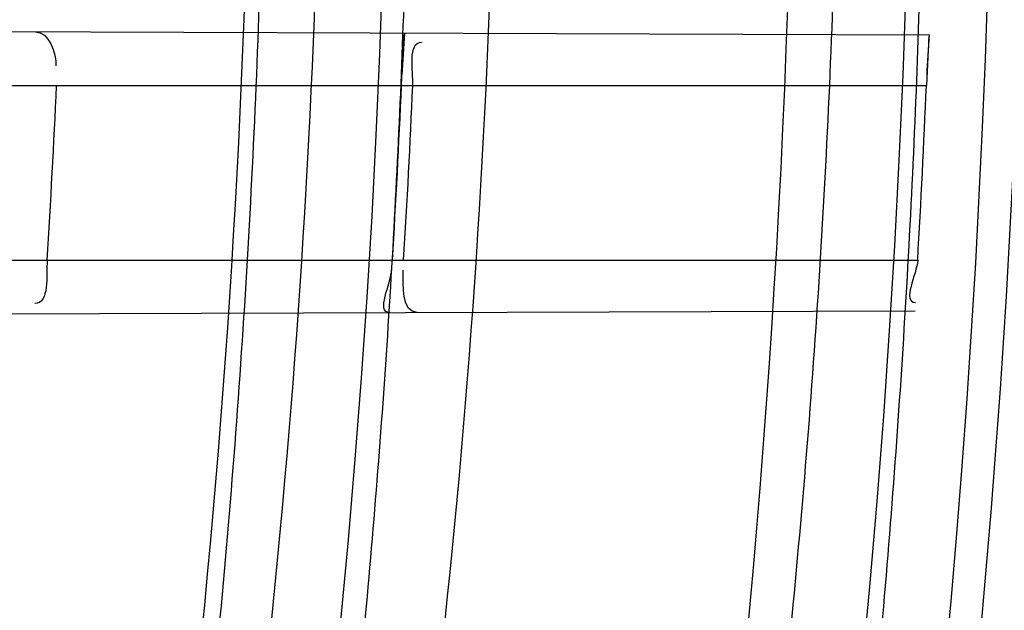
# Model space of a CAD drawing. Header units: millimetres. Extents: x 0 to 297, y 0 to 210.
# Tile 93 of 256: x 147.1641 to 147.1979, y 93.0046 to 93.0249. Entities that reach past the tile are written whole.
import ezdxf

# ---------------------------------------------------------------- set-up
doc = ezdxf.new("R2010")
doc.units = ezdxf.units.MM
doc.header["$LTSCALE"] = 16.335
doc.layers.get('0').update_dxf_attribs({"linetype": 'CONTINUOUS'})
for name, color, linetype in [('01_GLOBAL', 7, 'CONTINUOUS'), ('INTFCLR_1', 7, 'CONTINUOUS'), ('INTFCLR_144815', 7, 'CONTINUOUS')]:
    doc.layers.add(name, color=color, linetype=linetype)

msp = doc.modelspace()

# ---------------------------------------------------------------- linework, layer by layer
at = {"color": 7, "linetype": 'Continuous'}
msp.add_circle((147.7028034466, 92.1254639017), 2.28, dxfattribs=at)
at = {"color": 9, "linetype": 'Continuous'}
msp.add_arc((147.7028034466, 92.1254639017), 2.2507792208, 92.9674534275, 177.0325465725, dxfattribs=at)
at = {"layer": '01_GLOBAL', "color": 7, "linetype": 'Continuous'}
msp.add_circle((147.7028034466, 92.1254639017), 2.31, dxfattribs=at)
at = {"layer": 'INTFCLR_1', "color": 9, "linetype": 'Continuous'}
for p, q in [((147.1448474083, 93.02454182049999), (147.1953015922, 93.0243657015)), ((147.1456468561, 93.02263164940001), (147.1952109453, 93.02263164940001)), ((147.1453021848, 93.01663164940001), (147.1949129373, 93.01663164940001)), ((147.1442805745, 93.01471949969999), (147.194831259, 93.0148959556))]:
    msp.add_line(p, q, dxfattribs=at)
at = {"layer": 'INTFCLR_1', "color": 7, "linetype": 'Continuous'}
for p, q in [((147.1772526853, 93.0239015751), (147.177290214, 93.0244285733)), ((147.1953015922, 93.0243657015), (147.1952671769, 93.02385716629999)), ((147.1771913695, 93.02263164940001), (147.1772526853, 93.0239015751)), ((147.1952671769, 93.02385716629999), (147.1952109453, 93.02263164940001))]:
    msp.add_line(p, q, dxfattribs=at)
at = {"layer": 'INTFCLR_1', "color": 6, "linetype": 'Continuous'}
for centre, radius, start, end in [((146.8326356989, 93.03763164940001), 0.3620710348, 270, 90.00000002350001), ((146.8326356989, 93.03763164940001), 0.3440948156, 270, 90.00000002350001), ((146.8321384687, 93.0376313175), 0.3335472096, 356.3903501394, 357.4225309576), ((146.8326614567, 93.0376313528), 0.3448562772, 356.5088667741, 357.5071037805), ((146.8330320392, 93.03763133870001), 0.3448716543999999, 356.5090249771, 357.5072173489), ((146.8326610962, 93.03763137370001), 0.3628600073, 356.6822791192, 357.6308608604)]:
    msp.add_arc(centre, radius, start, end, dxfattribs=at)
at = {"layer": 'INTFCLR_1', "color": 7, "linetype": 'Continuous'}
for centre, radius, start, end in [((147.2292994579, 93.02071143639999), 0.0521419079, 175.9119819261, 177.5068099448), ((147.248103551, 93.02077946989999), 0.0529236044, 176.1145218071, 177.6305889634)]:
    msp.add_arc(centre, radius, start, end, dxfattribs=at)
at = {"layer": 'INTFCLR_1', "color": 9, "linetype": 'Continuous'}
for points, knots in [([(147.1545442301, 92.9256703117), (147.1552565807, 92.92760868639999), (147.1566525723, 92.9315227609), (147.1593123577, 92.9394604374), (147.1636279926, 92.9537082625), (147.1676297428, 92.9704311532), (147.1702721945, 92.98537709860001), (147.1713830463, 92.99300879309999), (147.1719563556, 92.9974228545), (147.1732796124, 93.008504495), (147.1746545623, 93.02743949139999), (147.1744340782, 93.04977945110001), (147.1733950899, 93.0642567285), (147.1727415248, 93.0709415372), (147.1722603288, 93.07538757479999), (147.1707735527, 93.08738744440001), (147.1673977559, 93.1066025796), (147.162533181, 93.1253625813), (147.1590536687, 93.13649711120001), (147.157745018, 93.1404798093), (147.1557541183, 93.1463465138), (147.1512626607, 93.1586117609), (147.1435063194, 93.176613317), (147.134673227, 93.19362029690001), (147.1285153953, 93.2040882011), (147.1256373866, 93.208747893), (147.1237254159, 93.21178528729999), (147.1185545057, 93.2197736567), (147.1098896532, 93.232033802), (147.0978538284, 93.2469589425), (147.0876594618, 93.2581464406), (147.0805381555, 93.26529742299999), (147.0766007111, 93.2690835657), (147.0711374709, 93.27418968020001), (147.06349057, 93.2808755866), (147.0552130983, 93.2873626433), (147.0499647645, 93.2910949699), (147.0474074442, 93.29281092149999), (147.0457289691, 93.2938897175), (147.0442255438, 93.294808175), (147.0429042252, 93.29556660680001), (147.041778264, 93.2961550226), (147.0407894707, 93.2966200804), (147.0400295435, 93.2968637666), (147.0393696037, 93.2970368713), (147.0390133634, 93.2966025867), (147.0393275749, 93.29599323), (147.0397818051, 93.29522393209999), (147.0406181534, 93.29416107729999), (147.0417305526, 93.2928514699), (147.0430342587, 93.2914101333), (147.0444632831, 93.289871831), (147.0465759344, 93.2876354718), (147.0495827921, 93.28449215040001), (147.0551951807, 93.2786029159), (147.0613248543, 93.27199583), (147.0669087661, 93.26568094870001), (147.0703603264, 93.2616654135), (147.0759105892, 93.2550734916), (147.0844077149, 93.2443909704), (147.0955472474, 93.22884910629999), (147.1036099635, 93.2161613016), (147.1088887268, 93.20713012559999), (147.1124703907, 93.200778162), (147.1186494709, 93.1891839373), (147.1269016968, 93.171675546), (147.1325946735, 93.1570782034), (147.1352425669, 93.1495098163)], [0, 0, 0, 0, 0.0103792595, 0.0208842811, 0.0420721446, 0.0851858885, 0.1071984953, 0.1183380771, 0.123943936, 0.1295693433, 0.1744299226, 0.2192388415, 0.2417237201, 0.2473597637, 0.2529962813, 0.2641993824, 0.3081295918, 0.3509327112, 0.3614952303, 0.3667582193, 0.3720021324, 0.3926323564, 0.4323913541, 0.4704239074, 0.4888657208, 0.4934194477, 0.497950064, 0.5069039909, 0.5412450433, 0.5733438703, 0.6032118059, 0.6172673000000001, 0.6240601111, 0.6306649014, 0.6548506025, 0.6750843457, 0.6834913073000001, 0.6872123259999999, 0.6905622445, 0.6935176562, 0.6960693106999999, 0.6982084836, 0.6999280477, 0.7014829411, 0.7024060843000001, 0.7029587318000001, 0.7038763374, 0.7054334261, 0.7076628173, 0.7105600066, 0.714112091, 0.7174145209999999, 0.7211168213, 0.7295725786, 0.7392778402, 0.7620040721, 0.7748640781, 0.7816422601, 0.7886165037, 0.8181744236, 0.8502177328, 0.884679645, 0.8936796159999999, 0.902792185, 0.9213283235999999, 0.9597006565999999, 1, 1, 1, 1]), ([(147.0432510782, 93.2956316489), (147.0440337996, 93.2956315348), (147.0461901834, 93.29448394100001), (147.048762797, 93.29308623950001), (147.05126835, 93.29149221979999), (147.0538664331, 93.2897847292), (147.0591995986, 93.28606265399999), (147.0676125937, 93.27960414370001), (147.0753919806, 93.27294276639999), (147.0809499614, 93.26785658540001), (147.0849532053, 93.2640878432), (147.0921910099, 93.25697312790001), (147.1025540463, 93.2458430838), (147.114792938, 93.2309925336), (147.1236090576, 93.2187883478), (147.1288703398, 93.210836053), (147.1308146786, 93.20781404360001), (147.1337403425, 93.20317969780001), (147.1399980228, 93.19277282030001), (147.1489774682, 93.17586162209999), (147.1568675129, 93.15795089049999), (147.1614367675, 93.1457458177), (147.1634614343, 93.13990986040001), (147.1647919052, 93.13594917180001), (147.1683281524, 93.12488035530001), (147.1732735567, 93.1062283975), (147.1767074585, 93.0871131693), (147.1782194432, 93.07517712), (147.1787086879, 93.07075571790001), (147.1793731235, 93.0641085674), (147.1804294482, 93.0497128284), (147.1806536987, 93.0274948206), (147.1792555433, 93.0086652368), (147.1779104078, 92.9976470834), (147.1773275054, 92.9932574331), (147.1761979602, 92.9856672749), (147.1735104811, 92.97079983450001), (147.1694409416, 92.95416803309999), (147.1650544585, 92.9400032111), (147.1623504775, 92.9321098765), (147.1609312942, 92.9282176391), (147.1602071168, 92.92629007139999)], [0, 0, 0, 0, 0.0056084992, 0.016622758, 0.0214510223, 0.0268121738, 0.0389184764, 0.0680276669, 0.1027789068, 0.1122614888, 0.1220107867, 0.1421735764, 0.1849752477, 0.2309092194, 0.2799812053, 0.2927645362, 0.2992310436, 0.3057293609, 0.3320345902, 0.3862266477, 0.4428037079, 0.4721337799, 0.479586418, 0.4870651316, 0.5020714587, 0.5628449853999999, 0.6251697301, 0.6410581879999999, 0.6490513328, 0.6570434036, 0.6889243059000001, 0.7524504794, 0.8160576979, 0.8240355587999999, 0.8319861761, 0.8477866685, 0.8790166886, 0.9402183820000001, 0.9703167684, 0.9852456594, 1, 1, 1, 1])]:
    msp.add_open_spline(points, degree=3, knots=knots, dxfattribs=at)
at = {"layer": 'INTFCLR_1', "color": 6, "linetype": 'Continuous'}
for points, knots in [([(147.0687421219, 93.29563164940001), (147.0680098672, 93.29563164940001), (147.0693330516, 93.2931111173), (147.0704693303, 93.29172068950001), (147.0723263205, 93.28928078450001), (147.0746177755, 93.2865210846), (147.0775470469, 93.28299903), (147.080971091, 93.27890891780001), (147.0846437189, 93.27446035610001), (147.0882701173, 93.26998999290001), (147.0916458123, 93.2657319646), (147.0947448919, 93.2617356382), (147.0975630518, 93.2580185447), (147.100110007, 93.25458663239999), (147.1024035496, 93.25143207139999), (147.1044661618, 93.24854131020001), (147.1063189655, 93.24589767), (147.1079764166, 93.2434940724), (147.109457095, 93.2413147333), (147.1107791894, 93.2393416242), (147.1119635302, 93.23755181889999), (147.1130167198, 93.235942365), (147.1139517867, 93.2344985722), (147.1147816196, 93.2332054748), (147.1157213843, 93.2317287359), (147.1167390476, 93.23011252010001), (147.1179255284, 93.2282043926), (147.1189332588, 93.2265622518), (147.1198501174, 93.2250516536), (147.1206424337, 93.2237350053), (147.1215180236, 93.2222660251), (147.1224842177, 93.22062728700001), (147.1235503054, 93.2187965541), (147.1247223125, 93.21675634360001), (147.1260120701, 93.2144766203), (147.1274302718, 93.21192636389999), (147.1289898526, 93.20906621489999), (147.1307073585, 93.2058462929), (147.1325944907, 93.2022184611), (147.1346618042, 93.1981270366), (147.1369222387, 93.1935038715), (147.1393944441, 93.1882537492), (147.1420944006, 93.1822619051), (147.1450364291, 93.1753818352), (147.1482313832, 93.1674373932), (147.1516877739, 93.1581768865), (147.1553587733, 93.14738762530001), (147.1590017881, 93.1353669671), (147.1623609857, 93.1226214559), (147.1652568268, 93.10972884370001), (147.1676651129, 93.0968010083), (147.1695853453, 93.0838891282), (147.1710275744, 93.0709911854), (147.1719965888, 93.05813761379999), (147.1725011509, 93.0453158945), (147.1725469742, 93.0325462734), (147.1721391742, 93.0198169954), (147.171280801, 93.0071297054), (147.1699742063, 92.99449457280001), (147.1682169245, 92.9818861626), (147.1660086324, 92.9693213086), (147.1633383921, 92.9567727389), (147.1602041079, 92.94425636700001), (147.1566465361, 92.9319458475), (147.1528751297, 92.9204393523), (147.1491593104, 92.9102243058), (147.1457087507, 92.9015000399), (147.1425365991, 92.8940034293), (147.1396288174, 92.8875126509), (147.136972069, 92.8818585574), (147.1345472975, 92.8769025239), (147.1323371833, 92.8725413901), (147.130325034, 92.8686912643), (147.1284994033, 92.8652891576), (147.1268466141, 92.8622800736), (147.1253496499, 92.85960988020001), (147.1239936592, 92.85723391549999), (147.1227647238, 92.8551144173), (147.1216541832, 92.85322630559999), (147.1206539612, 92.8515468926), (147.1197533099, 92.8500510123), (147.1189386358, 92.8487109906), (147.1179864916, 92.8471584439), (147.1170567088, 92.8456599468), (147.1160957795, 92.84412860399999), (147.1152647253, 92.8428151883), (147.1143298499, 92.84135168), (147.1132770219, 92.8397205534), (147.1120898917, 92.837902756), (147.1107550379, 92.8358842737), (147.109257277, 92.8336513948), (147.107577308, 92.8311858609), (147.1056960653, 92.8284703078), (147.1035922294, 92.82548916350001), (147.1012492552, 92.8222342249), (147.0986446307, 92.81869165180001), (147.095755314, 92.8148491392), (147.0925736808, 92.81071697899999), (147.0890986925, 92.8063077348), (147.0853575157, 92.80167437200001), (147.0815402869, 92.7970384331), (147.0779667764, 92.7927652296), (147.0748968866, 92.789078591), (147.0724998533, 92.7861981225), (147.070552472, 92.7836530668), (147.0693788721, 92.7822194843), (147.0679949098, 92.7796316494), (147.0687421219, 92.7796316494)], [0, 0, 0, 0, 0.003860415, 0.007501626, 0.0124785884, 0.0188917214, 0.0268498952, 0.0364677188, 0.0470694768, 0.0572444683, 0.0668187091, 0.0757144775, 0.083905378, 0.09140992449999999, 0.0982451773, 0.1044667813, 0.1101313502, 0.1152642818, 0.1198589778, 0.1240215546, 0.1277856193, 0.1311734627, 0.1341617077, 0.1368541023, 0.1392736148, 0.1433897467, 0.1469230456, 0.1511192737, 0.1535471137, 0.1562389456, 0.1592204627, 0.1625628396, 0.1662680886, 0.1703891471, 0.174967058, 0.1800766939, 0.1857729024, 0.1921414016, 0.1993155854, 0.2073311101, 0.2163077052, 0.2264451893, 0.2379233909, 0.250953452, 0.2658909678, 0.283062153, 0.3030578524, 0.3259639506, 0.3492662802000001, 0.3725305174, 0.3956109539, 0.4185782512, 0.4413347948, 0.4640172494, 0.4865192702, 0.508968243, 0.531324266, 0.5536477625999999, 0.5759939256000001, 0.5982772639, 0.620747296, 0.6432362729, 0.6658996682, 0.68875599, 0.7107777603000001, 0.7297237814, 0.7460531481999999, 0.7602331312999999, 0.7726347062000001, 0.7835467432, 0.793166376, 0.8017211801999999, 0.8093215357, 0.8160683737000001, 0.8220758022, 0.8274205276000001, 0.8322066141, 0.8364980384, 0.8403367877, 0.8437547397, 0.8468031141, 0.8495420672, 0.8520223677, 0.8564046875, 0.8588391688, 0.8615533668, 0.8645986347, 0.8679945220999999, 0.8717882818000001, 0.8760445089, 0.8807522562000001, 0.8859628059, 0.8917731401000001, 0.898168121, 0.9051985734, 0.9129160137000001, 0.9213486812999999, 0.9305434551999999, 0.9404096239, 0.9509435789, 0.961943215, 0.9720502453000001, 0.980371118, 0.9870628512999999, 0.992271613, 0.9960607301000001, 1, 1, 1, 1]), ([(147.0687421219, 92.7796316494), (147.0695765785, 92.7796316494), (147.0710237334, 92.7806068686), (147.0732486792, 92.7819463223), (147.0757995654, 92.7837998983), (147.0789536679, 92.78621498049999), (147.0827092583, 92.7892984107), (147.0868482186, 92.7928925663), (147.0910477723, 92.79673500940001), (147.0950116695, 92.80053311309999), (147.0986438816, 92.80415209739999), (147.1019501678, 92.80756746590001), (147.1049461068, 92.8107620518), (147.107653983, 92.813732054), (147.1100921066, 92.81647650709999), (147.1122806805, 92.81899733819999), (147.1142479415, 92.8213114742), (147.1160099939, 92.82342388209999), (147.1175861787, 92.82534548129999), (147.1189934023, 92.8270878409), (147.1202530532, 92.828669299), (147.1213970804, 92.83012358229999), (147.1225240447, 92.83157239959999), (147.123724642, 92.8331346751), (147.1249992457, 92.8348159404), (147.1262604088, 92.83650316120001), (147.1274992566, 92.8381825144), (147.1287882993, 92.8399539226), (147.1302152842, 92.8419444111), (147.131810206, 92.84420661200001), (147.1335924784, 92.846783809), (147.1355808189, 92.8497229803), (147.1377917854, 92.8530728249), (147.140242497, 92.8568933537), (147.1429592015, 92.861268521), (147.1459674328, 92.8662949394), (147.1492907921, 92.8720905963), (147.1529541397, 92.8788115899), (147.1569786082, 92.8866408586), (147.1613909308, 92.895852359), (147.1661049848, 92.9065772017), (147.1708180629, 92.91847841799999), (147.1752249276, 92.93102624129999), (147.1791389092, 92.9437452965), (147.1825261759, 92.9565113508), (147.1853979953, 92.9693107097), (147.1877529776, 92.9820756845), (147.1896101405, 92.9948409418), (147.1909735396, 93.00755209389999), (147.1918561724, 93.02022938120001), (147.1922659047, 93.0328602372), (147.1922092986, 93.0454468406), (147.1916906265, 93.0579966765), (147.1907127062, 93.07050178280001), (147.1892753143, 93.0829675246), (147.187377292, 93.0953920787), (147.1850186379, 93.1077564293), (147.1821898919, 93.1200882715), (147.1788863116, 93.1323721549), (147.1750915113, 93.1446222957), (147.1708160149, 93.1567764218), (147.1662306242, 93.1683760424), (147.1616300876, 93.17888244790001), (147.1573218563, 93.1879248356), (147.1533932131, 93.19561622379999), (147.1498208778, 93.2022183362), (147.1465812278, 93.20791453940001), (147.1436479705, 93.2128584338), (147.140997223, 93.2171670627), (147.1386015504, 93.22093898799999), (147.1364409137, 93.22424590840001), (147.1344943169, 93.2271532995), (147.1327470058, 93.229707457), (147.1311776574, 93.2319576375), (147.1297748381, 93.23393568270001), (147.1285161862, 93.23568453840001), (147.1273854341, 93.237235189), (147.1263043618, 93.2387000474), (147.1251805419, 93.2402055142), (147.1239422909, 93.24184332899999), (147.1226668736, 93.2435068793), (147.1213873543, 93.2451529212), (147.120091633, 93.2467985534), (147.1186694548, 93.2485796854), (147.1170808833, 93.2505381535), (147.1153015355, 93.25269419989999), (147.1133143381, 93.2550569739), (147.1110956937, 93.2576388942), (147.1086258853, 93.2604465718), (147.1058792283, 93.263488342), (147.1028357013, 93.2667628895), (147.099478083, 93.27026211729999), (147.0957850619, 93.2739726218), (147.0917574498, 93.27786179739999), (147.0874623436, 93.28182281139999), (147.0831967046, 93.28555323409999), (147.0792915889, 93.2887810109), (147.0760051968, 93.2913109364), (147.073359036, 93.29324438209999), (147.0710713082, 93.29462673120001), (147.0695920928, 93.29563164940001), (147.0687421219, 93.29563164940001)], [0, 0, 0, 0, 0.0042187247, 0.0081401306, 0.0133978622, 0.0200459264, 0.0282638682, 0.0379443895, 0.0477615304, 0.05703690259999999, 0.0656973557, 0.0736821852, 0.0810680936, 0.0878383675, 0.0940009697, 0.0996271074, 0.1047154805, 0.1093563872, 0.1135342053, 0.1172803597, 0.1206792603, 0.1237557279, 0.1266349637, 0.1299589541, 0.1337168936, 0.1373013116, 0.1406085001, 0.1442672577, 0.148377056, 0.1529904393, 0.1582606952, 0.164218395, 0.1709303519, 0.1785521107, 0.1871652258, 0.1969659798, 0.2081658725, 0.2209392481, 0.2356613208, 0.2526660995, 0.2725685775, 0.2948769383, 0.3173640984, 0.3397873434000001, 0.3621386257, 0.3841211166, 0.4060891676, 0.4277469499, 0.4493218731, 0.470705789, 0.4919793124, 0.5131981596, 0.5343255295, 0.5554668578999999, 0.5765984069, 0.5977513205, 0.6189954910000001, 0.6402209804, 0.6617015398, 0.6832900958, 0.7050415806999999, 0.7268239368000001, 0.7463339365, 0.7630160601, 0.7774553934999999, 0.7899931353, 0.8009638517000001, 0.8105830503, 0.8190545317, 0.8265380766, 0.8331730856, 0.8390248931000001, 0.8442268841, 0.8488182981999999, 0.8528943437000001, 0.8564866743, 0.8597116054, 0.8625968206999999, 0.8656908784, 0.8692094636, 0.8729771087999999, 0.8762884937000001, 0.879749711, 0.8835661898, 0.8878115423, 0.8924986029, 0.8976989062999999, 0.9034198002, 0.9097088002, 0.9166034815, 0.9241390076, 0.9323094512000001, 0.9411199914, 0.9506041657, 0.9606137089, 0.9706541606, 0.9792553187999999, 0.9862062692, 0.9916647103, 0.9957028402, 1, 1, 1, 1])]:
    msp.add_open_spline(points, degree=3, knots=knots, dxfattribs=at)
for points in [[(147.164623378, 93.0244727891), (147.1650790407, 93.02447119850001), (147.1653438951, 93.02375383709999), (147.1653234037, 93.0232986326)], [(147.1775773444, 93.02263164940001), (147.17759929, 93.0231357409), (147.1773864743, 93.0241142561), (147.1778910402, 93.0241124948)], [(147.1650239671, 93.01663164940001), (147.1649914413, 93.01611605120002), (147.1651131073, 93.0151437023), (147.1645964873, 93.015141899)], [(147.1949129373, 93.01663164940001), (147.1948850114, 93.0161499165), (147.1943550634, 93.0151843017), (147.1948376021, 93.01518598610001)], [(147.1767886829, 93.0148329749), (147.1762924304, 93.0148312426), (147.1768289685, 93.0158247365), (147.1768591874, 93.01632007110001)], [(147.1777278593, 93.0148362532), (147.1772169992, 93.01483447), (147.1772222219, 93.0157836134), (147.1772533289, 93.0162935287)]]:
    msp.add_open_spline(points, degree=3, dxfattribs=at)
at = {"layer": 'INTFCLR_144815', "color": 6, "linetype": 'Continuous'}
for radius in [0.3828680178, 0.364857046]:
    msp.add_circle((146.8326356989, 93.03763164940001), radius, dxfattribs=at)
for radius, start, end in [(0.5278075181, 313.9937911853, 154.5150993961), (0.49294334, 282.2440355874, 71.2863570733), (0.4069633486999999, 316.9838592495, 43.0161407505), (0.3580299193, 345.8961331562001, 14.1038668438), (0.3393903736, 348.5228250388, 11.4771749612)]:
    msp.add_arc((146.8326356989, 93.03763164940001), radius, start, end, dxfattribs=at)
at = {"layer": 'INTFCLR_144815', "color": 9, "linetype": 'Continuous'}
for centre, radius, start, end in [((146.8326356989, 93.03763164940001), 0.3958087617, 314.0862202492, 45.9137797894), ((146.8326356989, 93.03763164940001), 0.3838160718, 314.0319604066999, 45.9680396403), ((146.832635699, 93.03763164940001), 0.3659999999, 349.3673701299, 10.6326298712)]:
    msp.add_arc(centre, radius, start, end, dxfattribs=at)
at = {"layer": 'INTFCLR_144815', "color": 6, "linetype": 'Continuous'}
for points, knots in [([(147.1000017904, 92.7706317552), (147.099727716, 92.7706367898), (147.0997250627, 92.7716931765), (147.1002170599, 92.7722851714), (147.1006721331, 92.7731087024), (147.1011651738, 92.77384567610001), (147.1017516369, 92.7747055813), (147.1024417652, 92.7756704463), (147.1032341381, 92.776750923), (147.1041312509, 92.7779487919), (147.1051340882, 92.7792688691), (147.1062444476, 92.78071599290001), (147.1074648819, 92.7822968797), (147.1087976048, 92.7840181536), (147.1102428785, 92.785884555), (147.1117982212, 92.78789788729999), (147.1134596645, 92.79005859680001), (147.1152251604, 92.79237013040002), (147.1170968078, 92.79484195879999), (147.11907733, 92.797485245), (147.1211639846, 92.8003047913), (147.1233499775, 92.8033005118), (147.1256270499, 92.80647066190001), (147.1279885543, 92.8098160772), (147.1304260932, 92.8133353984), (147.1329303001, 92.81702596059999), (147.1354909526, 92.8208837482), (147.1380971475, 92.8249034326), (147.1407375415, 92.8290785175), (147.1434005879, 92.83340150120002), (147.1460747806, 92.83786408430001), (147.1487488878, 92.8424574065), (147.1514121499, 92.8471722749), (147.1540544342, 92.8519993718), (147.1566663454, 92.856929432), (147.1592392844, 92.8619533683), (147.1617654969, 92.8670624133), (147.1642380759, 92.8722482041), (147.1666509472, 92.8775028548), (147.168998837, 92.8828190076), (147.1712772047, 92.8881898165), (147.1734821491, 92.89360886), (147.1756107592, 92.89907116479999), (147.1776563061, 92.90456069), (147.179616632, 92.91007104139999), (147.1814926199, 92.91560357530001), (147.1832864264, 92.9211651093), (147.1849983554, 92.9267575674), (147.1866261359, 92.93237403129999), (147.1881687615, 92.93801125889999), (147.1896244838, 92.9436621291), (147.1909923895, 92.9493212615), (147.1922727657, 92.95498763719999), (147.1934660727, 92.96066109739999), (147.1945727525, 92.96634163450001), (147.1955930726, 92.9720286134), (147.1965271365, 92.9777204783), (147.1973750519, 92.98341533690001), (147.1981370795, 92.9891120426), (147.1988135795, 92.99481027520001), (147.1994048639, 93.0005096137), (147.1999112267, 93.00620974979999), (147.2003329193, 93.0119102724), (147.2006701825, 93.01761113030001), (147.2009232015, 93.0233121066), (147.2010921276, 93.0290132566), (147.2011770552, 93.0347144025), (147.2011780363, 93.0404156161), (147.2010950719, 93.0461167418), (147.2009281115, 93.0518178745), (147.2006770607, 93.05751885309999), (147.2003417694, 93.0632197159), (147.1999220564, 93.0689202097), (147.1994176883, 93.074620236), (147.198828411, 93.080319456), (147.1981539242, 93.0860176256), (147.1973939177, 93.0917142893), (147.1965480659, 93.09740890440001), (147.1956160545, 93.10310072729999), (147.1945975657, 93.1087889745), (147.1934922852, 93.1144727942), (147.1923000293, 93.1201506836), (147.1910207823, 93.12582057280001), (147.1896545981, 93.131480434), (147.1882014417, 93.1371288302), (147.1866611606, 93.1427648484), (147.1850338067, 93.14838687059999), (147.1833198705, 93.1539920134), (147.1815202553, 93.1595765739), (147.1796361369, 93.1651366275), (147.1776688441, 93.17066839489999), (147.1756200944, 93.17616762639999), (147.1734920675, 93.1816295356), (147.1712874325, 93.1870488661), (147.1690094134, 93.1924198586), (147.1666618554, 93.1977362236), (147.1642492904, 93.2029911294), (147.1617769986, 93.20817719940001), (147.1592510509, 93.21328655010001), (147.1566783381, 93.2183108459), (147.1540666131, 93.2232413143), (147.1514244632, 93.2280688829), (147.1487612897, 93.23278426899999), (147.1460872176, 93.23737816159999), (147.1434130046, 93.2418413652), (147.1407498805, 93.2461650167), (147.1381093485, 93.2503408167), (147.1355029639, 93.2543612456), (147.1329420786, 93.2582197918), (147.1304375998, 93.2619111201), (147.1279997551, 93.265431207), (147.125637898, 93.26877740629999), (147.1233603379, 93.27194848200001), (147.1211742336, 93.2749445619), (147.1190855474, 93.2777670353), (147.1170990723, 93.2804183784), (147.1152184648, 93.2829020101), (147.1134463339, 93.2852221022), (147.1117843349, 93.2873834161), (147.1102333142, 93.2893910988), (147.1087934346, 93.2912505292), (147.1074642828, 93.2929671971), (147.1062450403, 93.2945465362), (147.1051345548, 93.29599381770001), (147.1041315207, 93.2973141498), (147.1032343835, 93.29851204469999), (147.1024419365, 93.2995926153), (147.1017517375, 93.30055757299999), (147.1011652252, 93.30141754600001), (147.1006721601, 93.3021545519), (147.1002170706, 93.3029781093), (147.0997250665, 93.30357011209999), (147.0997277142, 93.304626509), (147.1000017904, 93.30463154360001)], [0, 0, 0, 0, 0.0014101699, 0.0032891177, 0.0045779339, 0.0061083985, 0.0078869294, 0.009919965, 0.0122145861, 0.0147783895, 0.0176190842, 0.0207426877, 0.0241618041, 0.0278931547, 0.0319414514, 0.0363053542, 0.040981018, 0.0459630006, 0.0512683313, 0.0569309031, 0.0629543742, 0.0693130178, 0.0760084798, 0.08303351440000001, 0.0903785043, 0.09803123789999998, 0.105976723, 0.1141977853, 0.122675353, 0.1313888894, 0.140317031, 0.1494380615, 0.1587304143, 0.1681731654, 0.1777462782, 0.187430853, 0.1972092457, 0.2070653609, 0.2169845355, 0.2269535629, 0.2369608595, 0.2469959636, 0.2570491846, 0.2671179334, 0.2771316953, 0.2871355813, 0.2971697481, 0.3071923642, 0.3172217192, 0.3272506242, 0.3372572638, 0.3472396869, 0.357200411, 0.3671408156, 0.3770633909, 0.3869713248, 0.3968625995, 0.4067348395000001, 0.4165894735, 0.4264283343, 0.4362532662, 0.4460650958, 0.4558661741, 0.4656577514, 0.4754424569, 0.4852217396, 0.4949982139, 0.504773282, 0.5145496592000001, 0.5243287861, 0.5341133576, 0.5439047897, 0.5537055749, 0.5635169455, 0.5733411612, 0.5831795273, 0.5930338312, 0.6029053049, 0.6127948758, 0.6227033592, 0.6326318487, 0.6425809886, 0.652548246, 0.6625317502, 0.6725323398, 0.682550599, 0.6925874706, 0.7026400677, 0.7127021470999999, 0.7227700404, 0.7328393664, 0.7429043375, 0.7529583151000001, 0.7629934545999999, 0.7730007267, 0.7829699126, 0.7928892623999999, 0.8027455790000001, 0.8125242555, 0.8222091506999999, 0.8317827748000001, 0.8412261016, 0.8505191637, 0.8596410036, 0.8685700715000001, 0.8772846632, 0.8857633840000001, 0.8939857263, 0.9019325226, 0.9095865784, 0.9169329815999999, 0.9239594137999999, 0.9306564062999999, 0.9370174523, 0.9430388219, 0.9487194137, 0.9540603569, 0.95906494, 0.9637380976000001, 0.9680861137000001, 0.9721162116, 0.9758363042, 0.9792548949, 0.9823802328, 0.9852207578, 0.987784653, 0.9900795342, 0.9921128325, 0.9938914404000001, 0.9954219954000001, 0.9967108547, 0.9985898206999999, 1, 1, 1, 1]), ([(147.108707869, 93.29563164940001), (147.1084310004, 93.29563164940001), (147.1084189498, 93.2945661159), (147.1088854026, 93.2939562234), (147.1093179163, 93.293115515), (147.1097871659, 93.29236199), (147.1103458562, 93.291483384), (147.1110035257, 93.2904976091), (147.1117585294, 93.28939440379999), (147.1126129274, 93.28817225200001), (147.1135675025, 93.28682643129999), (147.1146233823, 93.2853527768), (147.1157813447, 93.28374669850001), (147.1170420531, 93.2820034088), (147.1184057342, 93.2801181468), (147.1198723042, 93.27808602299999), (147.1214410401, 93.2759024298), (147.1231107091, 93.27356285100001), (147.1248792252, 93.271063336), (147.1267437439, 93.26840038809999), (147.128700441, 93.2655713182), (147.130744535, 93.2625742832), (147.1328701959, 93.25940851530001), (147.135070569, 93.2560744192), (147.1373378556, 93.252573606), (147.1396633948, 93.248908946), (147.1420378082, 93.24508453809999), (147.1444511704, 93.2411056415), (147.1468932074, 93.23697855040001), (147.1493534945, 93.2327104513), (147.1518216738, 93.2283092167), (147.1542876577, 93.2237831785), (147.1567417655, 93.21914097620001), (147.1591748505, 93.2143913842), (147.161578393, 93.2095431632), (147.1639445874, 93.2046048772), (147.1662663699, 93.1995847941), (147.1685374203, 93.19449081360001), (147.1707521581, 93.18933038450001), (147.1729057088, 93.1841104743), (147.1749938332, 93.17883761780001), (147.1770129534, 93.1735177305), (147.1789599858, 93.168156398), (147.1808324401, 93.1627584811), (147.1826281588, 93.1573287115), (147.184345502, 93.1518710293), (147.1859830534, 93.1463893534), (147.1875398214, 93.14088681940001), (147.1890149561, 93.135366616), (147.1904079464, 93.12983117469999), (147.1917183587, 93.12428304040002), (147.1929460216, 93.1187240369), (147.194090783, 93.1131561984), (147.1951526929, 93.1075808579), (147.1961317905, 93.10199958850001), (147.1970282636, 93.0964132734), (147.1978422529, 93.09082314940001), (147.198574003, 93.08522979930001), (147.1992237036, 93.0796341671), (147.1997916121, 93.0740365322), (147.2002779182, 93.06843761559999), (147.2006828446, 93.06283752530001), (147.201006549, 93.0572368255), (147.2012491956, 93.0516354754), (147.2014108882, 93.0460339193), (147.2014917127, 93.0404320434), (147.2014917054, 93.0348302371), (147.2014108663, 93.0292283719), (147.2012491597, 93.0236268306), (147.2010065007, 93.0180255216), (147.2006827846, 93.01242485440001), (147.20027785, 93.0068248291), (147.1997915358, 93.0012259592), (147.1992236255, 92.9956284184), (147.1985739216, 92.9900328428), (147.1978421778, 92.98443960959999), (147.197028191, 92.9788495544), (147.1961317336, 92.9732633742), (147.1951526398, 92.96768215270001), (147.1940907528, 92.96210695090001), (147.1929459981, 92.956539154), (147.1917183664, 92.95098029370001), (147.1904079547, 92.9454321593), (147.1890149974, 92.9398968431), (147.1875398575, 92.93437661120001), (147.1859831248, 92.9288741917), (147.1843455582, 92.9233924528), (147.1826282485, 92.91793486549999), (147.1808325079, 92.91250501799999), (147.178960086, 92.9071071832), (147.1770130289, 92.9017457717), (147.1749939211, 92.8964259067), (147.1729057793, 92.8911529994), (147.1707522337, 92.8859330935), (147.1685374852, 92.8807726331), (147.1662664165, 92.87567860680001), (147.1639446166, 92.8706584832), (147.1615784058, 92.8657201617), (147.1591748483, 92.86087191), (147.1567417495, 92.8561222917), (147.1542876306, 92.85148006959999), (147.1518216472, 92.8469540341), (147.1493534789, 92.84255282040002), (147.1468932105, 92.8382847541), (147.1444511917, 92.8341576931), (147.1420378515, 92.8301788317), (147.1396634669, 92.8263544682), (147.1373379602, 92.82268985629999), (147.1350707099, 92.8191890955), (147.1328703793, 92.81585505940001), (147.1307447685, 92.81268936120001), (147.1287007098, 92.80969237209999), (147.12674404, 92.8068633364), (147.1248795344, 92.8042004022), (147.1231110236, 92.80170089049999), (147.1214413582, 92.7993613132), (147.1198726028, 92.79717769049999), (147.1184060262, 92.79514555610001), (147.117042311, 92.7932602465), (147.1157815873, 92.79151693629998), (147.114623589, 92.78991080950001), (147.11356769, 92.78843713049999), (147.1126130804, 92.787091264), (147.11175866, 92.7858690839), (147.1110036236, 92.7847658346), (147.1103459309, 92.78378002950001), (147.1097872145, 92.7829013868), (147.1093179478, 92.78214783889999), (147.1088854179, 92.7813071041), (147.1084189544, 92.7806972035), (147.1084309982, 92.7796316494), (147.108707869, 92.7796316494)], [0, 0, 0, 0, 0.0014861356, 0.0034579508, 0.0048068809, 0.0064063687, 0.0082626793, 0.0103820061, 0.0127711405, 0.0154368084, 0.0183865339, 0.0216275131, 0.0251677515, 0.0290144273, 0.0331753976, 0.0376570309, 0.0424661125, 0.0476073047, 0.0530850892, 0.0589012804, 0.0650564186, 0.0715486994, 0.07837362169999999, 0.08552418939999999, 0.0929907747, 0.1007612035, 0.1088208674, 0.1171531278, 0.1257396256, 0.1345607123, 0.143595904, 0.152824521, 0.1622261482, 0.171780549, 0.1814683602, 0.1912713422, 0.2011724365, 0.211155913, 0.2212074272, 0.2313141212, 0.2414644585, 0.2516478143, 0.2618559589, 0.2720801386, 0.2823146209, 0.2925525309, 0.302790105, 0.3130221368, 0.3232464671, 0.333459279, 0.3436597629, 0.3538452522, 0.3640159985, 0.3741700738, 0.3843086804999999, 0.3944307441, 0.4045380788, 0.4146299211, 0.4247087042, 0.434774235, 0.4448292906, 0.4548738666, 0.4649110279, 0.4749410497, 0.4849671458, 0.4949897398, 0.505012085, 0.515034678, 0.5250607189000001, 0.5350907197, 0.5451277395, 0.5551723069, 0.5652271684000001, 0.5752926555, 0.5853711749, 0.5954630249, 0.6055699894, 0.6156920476, 0.6258303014, 0.6359844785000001, 0.6461547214, 0.6563403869, 0.666540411, 0.676753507, 0.6869773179, 0.6972097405, 0.7074468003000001, 0.7176851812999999, 0.7279191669, 0.7381438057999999, 0.7483515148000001, 0.7585352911, 0.7686855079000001, 0.7787921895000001, 0.7888438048, 0.7988273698, 0.8087285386, 0.8185315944, 0.8282194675, 0.8377739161, 0.8471755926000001, 0.8564042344, 0.8654393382, 0.8742603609, 0.8828468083, 0.8911789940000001, 0.8992385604, 0.907008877, 0.9144753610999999, 0.9216258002, 0.9284505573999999, 0.9349426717, 0.941097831, 0.9469139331, 0.9523916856, 0.9575329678, 0.9623419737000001, 0.9668237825, 0.9709847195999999, 0.9748315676, 0.978371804, 0.9816129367, 0.9845626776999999, 0.9872284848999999, 0.9896176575, 0.9917371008, 0.9935934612, 0.9951930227, 0.9965419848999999, 0.9985138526, 1, 1, 1, 1]), ([(147.1774737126, 93.03763164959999), (147.1774737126, 93.03408945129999), (147.1773695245, 93.02700115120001), (147.1769005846, 93.01637046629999), (147.1761179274, 93.0057395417), (147.1750192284, 92.99510919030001), (147.1736022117, 92.98448113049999), (147.1718643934, 92.9738585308), (147.1698022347, 92.9632462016), (147.1674128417, 92.9526511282), (147.1646953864, 92.9420828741), (147.161647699, 92.9315557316), (147.1582727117, 92.92108641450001), (147.1545735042, 92.9106967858), (147.1505601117, 92.9004145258), (147.1462460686, 92.8902726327), (147.1416542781, 92.8803122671), (147.1368163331, 92.87058151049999), (147.1317748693, 92.8611374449), (147.1265856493, 92.85204255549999), (147.1213166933, 92.8433636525), (147.1160474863, 92.83516870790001), (147.1108644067, 92.8275202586), (147.1058552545, 92.8204697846), (147.1011012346, 92.8140519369), (147.0966707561, 92.8082803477), (147.0926151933, 92.80315041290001), (147.0889666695, 92.79864073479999), (147.0857447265, 92.7947177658), (147.0829483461, 92.79133955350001), (147.0805785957, 92.7884737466), (147.0786107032, 92.7860480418), (147.0770645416, 92.78412398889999), (147.075840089, 92.7824105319), (147.0750404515, 92.7814119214), (147.0742890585, 92.7796316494), (147.0748011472, 92.7796316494)], [0, 0, 0, 0, 0.0374136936, 0.0748639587, 0.1123780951, 0.1499879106, 0.1877264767, 0.2256114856, 0.2636616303, 0.3018965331, 0.3403130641, 0.3789003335, 0.4176356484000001, 0.4564792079, 0.4953691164, 0.5342020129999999, 0.5728718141, 0.611197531, 0.6489667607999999, 0.6859303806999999, 0.721782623, 0.7561939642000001, 0.788825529, 0.8193610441, 0.8475376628, 0.8731799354, 0.8962089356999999, 0.9166076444, 0.9344457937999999, 0.9498358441, 0.9629038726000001, 0.9737937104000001, 0.9826269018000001, 0.9895233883, 0.9945911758, 1, 1, 1, 1]), ([(147.091447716, 92.7706317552), (147.0911815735, 92.7706365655), (147.0911667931, 92.7716634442), (147.0916656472, 92.7722346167), (147.0921197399, 92.7730327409), (147.0926141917, 92.7737470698), (147.0932019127, 92.77458111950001), (147.0938940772, 92.77551732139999), (147.0946890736, 92.7765661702), (147.0955894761, 92.77772931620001), (147.0965963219, 92.77901153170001), (147.0977110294, 92.7804169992), (147.0989347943, 92.78195053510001), (147.1002689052, 92.78361741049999), (147.1017144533, 92.7854232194), (147.1032723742, 92.78737392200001), (147.1049431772, 92.7894755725), (147.1067270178, 92.79173444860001), (147.1086232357, 92.79415650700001), (147.1106300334, 92.7967469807), (147.1127439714, 92.7995096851), (147.114959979, 92.8024469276), (147.1172716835, 92.8055598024), (147.1196716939, 92.8088484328), (147.1221516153, 92.8123118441), (147.1247019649, 92.81594766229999), (147.1273122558, 92.8197520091), (147.1299712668, 92.823719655), (147.1326672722, 92.8278441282), (147.1353883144, 92.83211790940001), (147.1381224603, 92.8365326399), (147.1408580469, 92.84107935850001), (147.1435838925, 92.84574873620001), (147.1462894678, 92.8505312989), (147.1489650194, 92.85541762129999), (147.1516016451, 92.8603984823), (147.1541913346, 92.8654649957), (147.1567269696, 92.870608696), (147.1592023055, 92.8758216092), (147.1616119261, 92.88109628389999), (147.1639511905, 92.88642581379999), (147.1662161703, 92.89180383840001), (147.1684036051, 92.89722459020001), (147.1705107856, 92.90268275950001), (147.1725355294, 92.9081735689), (147.1744761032, 92.913692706), (147.1763311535, 92.9192362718), (147.1780996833, 92.9248008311), (147.1797809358, 92.93038317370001), (147.1813744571, 92.9359806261), (147.182879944, 92.9415906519), (147.1842973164, 92.9472112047), (147.1856265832, 92.9528403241), (147.186867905, 92.95847646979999), (147.1880214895, 92.9641181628), (147.1890876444, 92.9697643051), (147.1900666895, 92.9754138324), (147.190958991, 92.98106595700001), (147.1917649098, 92.98671993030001), (147.1924848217, 92.9923752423), (147.1931190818, 92.99803144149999), (147.193668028, 93.003688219), (147.1941319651, 93.00934531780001), (147.1945111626, 93.01500256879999), (147.1948058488, 93.020659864), (147.195016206, 93.0263171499), (147.1951423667, 93.0319744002), (147.1951703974, 93.03574606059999), (147.1951703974, 93.0376316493)], [0, 0, 0, 0, 0.0027272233, 0.00637693, 0.0088871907, 0.0118720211, 0.0153444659, 0.0193180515, 0.02380733, 0.0288260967, 0.0343890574, 0.0405101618, 0.0472051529, 0.05449051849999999, 0.0623846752, 0.0709044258, 0.0800682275, 0.08989261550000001, 0.1003941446, 0.1115838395, 0.1234656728, 0.1360350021, 0.1492811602, 0.1631910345, 0.1777467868, 0.1929237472, 0.2086919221, 0.2250163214, 0.241858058, 0.2591751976, 0.2769240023, 0.2950599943, 0.3135389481, 0.3323178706, 0.3513557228, 0.3706138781, 0.3900565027, 0.40965088, 0.4293672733, 0.4491790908, 0.4690627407, 0.4889974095, 0.5089649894, 0.5289504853, 0.5489397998, 0.5689220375, 0.5888883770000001, 0.6088300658, 0.6287418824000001, 0.6486179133, 0.6684555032, 0.6882511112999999, 0.7080041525, 0.7277129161, 0.7473782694, 0.7670001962, 0.7865808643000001, 0.8061213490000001, 0.8256243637, 0.8450923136, 0.8645285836, 0.8839363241, 0.9033192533, 0.9226811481, 0.9420259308, 0.9613578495, 0.9806810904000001, 1, 1, 1, 1]), ([(147.1151168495, 92.7857416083), (147.1143787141, 92.7857544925), (147.1156276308, 92.78820794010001), (147.116525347, 92.78970552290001), (147.1180474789, 92.79209975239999), (147.1198782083, 92.79481585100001), (147.1221966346, 92.7982043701), (147.1249401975, 92.8021836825), (147.1280292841, 92.80669849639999), (147.1312345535, 92.811450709), (147.1343198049, 92.81612276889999), (147.1371505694, 92.8204989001), (147.1397182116, 92.8245587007), (147.1420356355, 92.82830215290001), (147.1441247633, 92.83174413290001), (147.1459961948, 92.8348878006), (147.1476694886, 92.8377484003), (147.1491620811, 92.8403425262), (147.1505046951, 92.8427119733), (147.1518049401, 92.8450380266), (147.1531218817, 92.847428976), (147.1544355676, 92.8498529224), (147.1556509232, 92.85212982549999), (147.1567224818, 92.8541662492), (147.1576673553, 92.8559840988), (147.1585009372, 92.8576053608), (147.159275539, 92.8591271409), (147.1600549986, 92.86067461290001), (147.1609020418, 92.8623743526), (147.1618385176, 92.8642764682), (147.1628764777, 92.86641355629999), (147.1640270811, 92.8688201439), (147.1653010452, 92.87153282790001), (147.1667075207, 92.8745887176), (147.1682609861, 92.8780430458), (147.1699714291, 92.88195052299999), (147.1718524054, 92.8863813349), (147.1739221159, 92.8914316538), (147.1761976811, 92.89722079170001), (147.178691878, 92.90389265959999), (147.1814083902, 92.9116011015), (147.184351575, 92.9205773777), (147.1874453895, 92.9309000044), (147.1904830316, 92.94222177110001), (147.1932633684, 92.9540340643), (147.1956760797, 92.96592039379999), (147.1977142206, 92.9778460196), (147.1993786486, 92.989793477), (147.2006712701, 93.0017690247), (147.2015911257, 93.01373916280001), (147.2021405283, 93.025697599), (147.2022625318, 93.0336581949), (147.2022625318, 93.0376316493)], [0, 0, 0, 0, 0.0081673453, 0.0154284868, 0.025145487, 0.0374546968, 0.0524606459, 0.0702814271, 0.0910268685, 0.1129482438, 0.1337055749, 0.1529641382, 0.1706077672, 0.186847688, 0.2016713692, 0.2151515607, 0.2273221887, 0.2383348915, 0.2482619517, 0.2574513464, 0.2678158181, 0.2784602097, 0.2879526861, 0.2963692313, 0.3039179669, 0.3106181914, 0.316537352, 0.3228091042, 0.3297871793, 0.3375473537, 0.3462645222, 0.3560710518, 0.3670580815, 0.3794198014, 0.3932872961, 0.4089598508, 0.4266081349, 0.4465389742, 0.4693403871, 0.4954216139, 0.5253358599, 0.5597543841, 0.5999196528, 0.6445403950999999, 0.6894180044, 0.7341505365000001, 0.7787008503, 0.8232446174, 0.8675822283, 0.911936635, 0.9560410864, 1, 1, 1, 1]), ([(147.2199719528, 93.03763164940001), (147.2199719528, 93.0336872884), (147.2198447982, 93.0257895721), (147.2192718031, 93.01394442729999), (147.2183143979, 93.002098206), (147.2169704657, 92.9902595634), (147.2152370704, 92.97843403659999), (147.2131110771, 92.9666295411), (147.2105896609, 92.95485732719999), (147.2076711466, 92.9431330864), (147.2043559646, 92.93147785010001), (147.2006478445, 92.9199186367), (147.1965553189, 92.9084896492), (147.1920936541, 92.89723326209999), (147.1872869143, 92.88620088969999), (147.182170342, 92.8754533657), (147.176792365, 92.865060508), (147.1712162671, 92.85509972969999), (147.1655201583, 92.84565251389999), (147.1597950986, 92.8367995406), (147.1541405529, 92.8286139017), (147.1486573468, 92.8211541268), (147.1434400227, 92.8144587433), (147.1385691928, 92.8085430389), (147.1341071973, 92.8034007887), (147.1300962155, 92.7990058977), (147.1265604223, 92.79532455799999), (147.1235085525, 92.79230266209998), (147.1209407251, 92.78992407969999), (147.1188462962, 92.7880678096), (147.1170262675, 92.78674872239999), (147.1158306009, 92.7857291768), (147.115116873, 92.78574163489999)], [0, 0, 0, 0, 0.0421285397, 0.08434683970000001, 0.1266414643, 0.1690446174, 0.2115817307, 0.2542734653, 0.2971305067, 0.3401457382, 0.3832945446, 0.4265305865, 0.4697791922, 0.5129300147, 0.5558322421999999, 0.5982870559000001, 0.6400420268, 0.6807938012, 0.7201892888, 0.7578469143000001, 0.7933806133, 0.8264335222, 0.8567170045, 0.8840287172, 0.9082689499, 0.9294277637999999, 0.9475672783, 0.9627965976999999, 0.9752495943, 0.9850650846, 0.9923757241, 1, 1, 1, 1])]:
    msp.add_open_spline(points, degree=3, knots=knots, dxfattribs=at)
at = {"layer": 'INTFCLR_144815', "color": 9, "linetype": 'Continuous'}
for points, knots in [([(147.1598645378, 93.2943400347), (147.1611410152, 93.2926670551), (147.1628746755, 93.2904003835), (147.1650763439, 93.2874933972), (147.167026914, 93.2849022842), (147.17080332, 93.2798273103), (147.1765933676, 93.271801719), (147.1839597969, 93.261021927), (147.1903352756, 93.25104831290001), (147.1948927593, 93.2434952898), (147.1975834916, 93.2388927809), (147.2017594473, 93.231590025), (147.2079733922, 93.22006251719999), (147.2158788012, 93.20378451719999), (147.2214384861, 93.19087940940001), (147.2250066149, 93.1818723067), (147.2273966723, 93.1756158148), (147.2314537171, 93.1643685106), (147.2367312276, 93.14777304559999), (147.2421354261, 93.1270691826), (147.2454005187, 93.1110247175), (147.2472384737, 93.1000406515), (147.2483828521, 93.0925449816), (147.24961836, 93.0830876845), (147.250582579, 93.073564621), (147.251189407, 93.06590088), (147.2519300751, 93.0544134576), (147.2524114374, 93.0372005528), (147.2517200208, 93.0142990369), (147.2502101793, 92.9972088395), (147.2487951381, 92.9858780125), (147.247751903, 92.978402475), (147.2456889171, 92.9656215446), (147.242052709, 92.9478498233), (147.2366635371, 92.92726190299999), (147.2313969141, 92.9107278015), (147.2276268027, 92.9002884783), (147.2258400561, 92.89557279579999), (147.22464717, 92.8924822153), (147.2213914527, 92.8842718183), (147.2158407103, 92.87139713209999), (147.2079514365, 92.8551592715), (147.2011142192, 92.8424773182), (147.1962528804, 92.8340691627), (147.1935219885, 92.82949625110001), (147.1896285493, 92.8231093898), (147.1839591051, 92.8142400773), (147.1765861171, 92.8034511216), (147.170791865, 92.7954203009), (147.1670140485, 92.79034381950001), (147.1650650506, 92.787754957), (147.1628679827, 92.78485415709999), (147.1611384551, 92.7825929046), (147.1598646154, 92.7809233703)], [0, 0, 0, 0, 0.0113523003, 0.0153945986, 0.0196724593, 0.0288485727, 0.04952051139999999, 0.0730548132, 0.0992747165, 0.1133659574, 0.1206417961, 0.1280352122, 0.1587481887, 0.1912667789, 0.2256293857, 0.2345212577, 0.2435306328, 0.2617592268, 0.2990180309, 0.3374305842, 0.3771409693, 0.3872950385, 0.3975091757, 0.4180450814, 0.4387403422, 0.4491382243, 0.4595166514, 0.5008391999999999, 0.5419727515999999, 0.5830556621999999, 0.5933356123, 0.6035730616, 0.6237732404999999, 0.6631691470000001, 0.7013781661, 0.7385292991, 0.7567366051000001, 0.761249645, 0.7657337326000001, 0.7746080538, 0.8088969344, 0.8413373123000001, 0.8719692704, 0.886598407, 0.893729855, 0.9007025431, 0.926950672, 0.9505051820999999, 0.9711896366, 0.9803691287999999, 0.9846421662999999, 0.9886711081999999, 1, 1, 1, 1]), ([(147.1575360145, 92.78679719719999), (147.1582732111, 92.7878317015), (147.1612260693, 92.7920007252), (147.1666053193, 92.7998128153), (147.1737615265, 92.8107816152), (147.1792616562, 92.8197921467), (147.1830387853, 92.82627949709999), (147.1856897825, 92.8309270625), (147.1904106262, 92.839475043), (147.1970490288, 92.8523643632), (147.2047063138, 92.8688596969), (147.2100907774, 92.88192942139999), (147.2132489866, 92.8902629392), (147.2144067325, 92.8934013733), (147.2161414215, 92.8981915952), (147.2198027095, 92.9087987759), (147.2249153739, 92.9255924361), (147.2301452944, 92.9464950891), (147.2336731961, 92.9645329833), (147.2356748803, 92.9775045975), (147.2366873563, 92.98509316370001), (147.2380610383, 92.9965983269), (147.2395396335, 93.0141048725), (147.2399817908, 93.02973415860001), (147.2399818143, 93.0376316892)], [0, 0, 0, 0, 0.0141977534, 0.0570997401, 0.1060018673, 0.1605593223, 0.1750635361, 0.1899029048, 0.2203592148, 0.2841982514, 0.3519009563, 0.42356155, 0.4421237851, 0.4515054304, 0.4609492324, 0.4990648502, 0.5769114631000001, 0.6570654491, 0.7397891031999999, 0.7822307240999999, 0.8037455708, 0.8253529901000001, 0.9117316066, 1, 1, 1, 1]), ([(147.2191648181, 93.0228606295), (147.2188805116, 93.0150087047), (147.2178133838, 92.9986337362), (147.2152335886, 92.978153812), (147.2128657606, 92.96453239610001), (147.2116608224, 92.9583151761), (147.2108314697, 92.9542055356), (147.2084758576, 92.9431865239), (147.2040499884, 92.9257022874), (147.1981053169, 92.90687787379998), (147.1935139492, 92.89421200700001), (147.190812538, 92.8872079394), (147.1867868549, 92.8771700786), (147.1818279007, 92.8658652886), (147.1765385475, 92.8549242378), (147.17352555, 92.84896145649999), (147.1691588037, 92.8405581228), (147.1626450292, 92.8288052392), (147.1539154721, 92.81440725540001), (147.1468515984, 92.8035736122), (147.1424364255, 92.79707773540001), (147.1405352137, 92.7943173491), (147.1393442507, 92.7925962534), (147.1364348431, 92.7884183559), (147.1322880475, 92.78254995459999), (147.1284542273, 92.77709820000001), (147.1265090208, 92.7741076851), (147.1256594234, 92.772749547), (147.124932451, 92.77142613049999), (147.1244422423, 92.7703852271), (147.1243943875, 92.76972037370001), (147.1245296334, 92.7696023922)], [0, 0, 0, 0, 0.0858001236, 0.1790833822, 0.2252548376, 0.2367557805, 0.2482389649, 0.2710367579, 0.3598009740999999, 0.445061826, 0.4864888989, 0.5069045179, 0.5270361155, 0.6045890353, 0.6416374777, 0.6597341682, 0.6775421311, 0.7450519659, 0.8064210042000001, 0.8613741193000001, 0.8862623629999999, 0.8921897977, 0.8979757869, 0.909117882, 0.9477859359, 0.9764348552, 0.98192108, 0.9867019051, 0.9940016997, 0.9980401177, 1, 1, 1, 1]), ([(147.1335745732, 92.7734845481), (147.133439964, 92.7735944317), (147.1334942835, 92.7742573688), (147.1340127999, 92.7752640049), (147.1347661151, 92.77656471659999), (147.1356475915, 92.7778948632), (147.1376656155, 92.78083353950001), (147.1416316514, 92.7861890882), (147.1459165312, 92.7919585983), (147.1489232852, 92.7960690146), (147.150153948, 92.7977624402), (147.1521180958, 92.8004781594), (147.1566774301, 92.8068679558), (147.1639708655, 92.817528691), (147.172985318, 92.83170568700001), (147.179715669, 92.8432894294), (147.1842275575, 92.8515739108), (147.1873383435, 92.8574483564), (147.192797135, 92.86822388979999), (147.1979195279, 92.8793688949), (147.2020790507, 92.8892699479), (147.2048681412, 92.8961736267), (147.2096069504, 92.90865439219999), (147.2157447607, 92.9272108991), (147.2203183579, 92.9444633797), (147.2227521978, 92.9553368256), (147.2236087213, 92.9593905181), (147.2248528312, 92.9655216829), (147.2272973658, 92.9789527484), (147.229720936, 92.9973280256), (147.2308004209, 93.0116357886), (147.2311091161, 93.0175382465)], [0, 0, 0, 0, 0.0019511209, 0.0060578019, 0.0135221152, 0.0184240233, 0.0240553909, 0.0535050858, 0.0932797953, 0.1047395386, 0.110689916, 0.1167852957, 0.1423727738, 0.1988288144, 0.2618001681, 0.3309746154, 0.3492045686, 0.3677228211, 0.4056116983, 0.4848284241, 0.5053718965, 0.5261970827, 0.5684309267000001, 0.6552565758, 0.7455309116, 0.7687000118, 0.7803679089, 0.7920523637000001, 0.8389465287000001, 0.9336333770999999, 1, 1, 1, 1])]:
    msp.add_open_spline(points, degree=3, knots=knots, dxfattribs=at)

doc.saveas('drawing.dxf')
